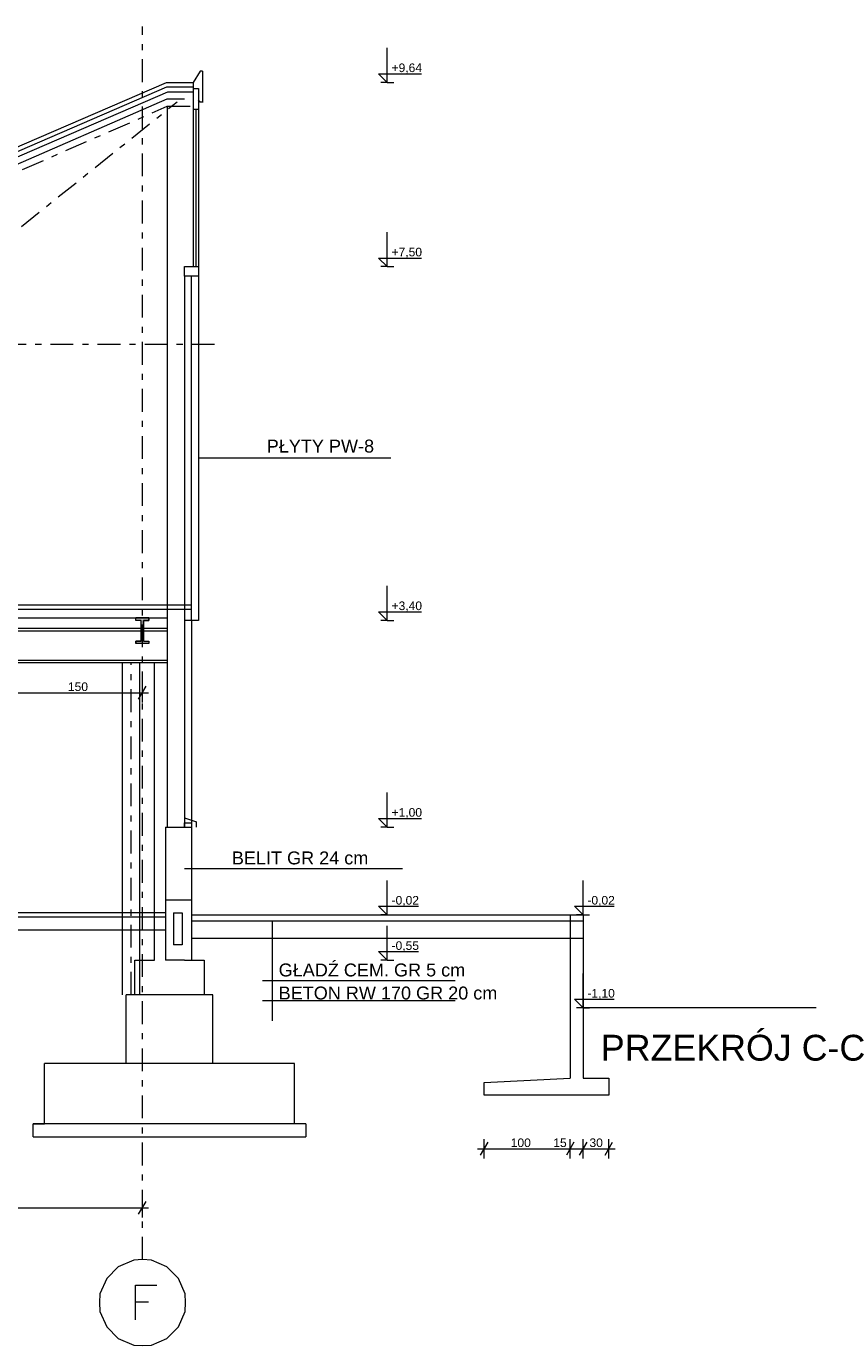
# Model space of a CAD drawing. Extents: x -382579 to -312317, y -24343 to 13401.
# Tile 7 of 9: x -321779 to -312317, y -24343 to -9028. Entities that reach past the tile are written whole.
import ezdxf

# ---------------------------------------------------------------- set-up
doc = ezdxf.new("R2010")
doc.units = 0
doc.header["$MEASUREMENT"] = 0
doc.linetypes.add('Przerywana podwójnie', pattern=[546.805537, 264.583325, -105.833328, 70.555556, -105.833328])
for name, color, linetype, lineweight in [('2D - Ogólne_Nr_Pióra__1', 1, 'Continuous', 18), ('2D - Ogólne_Nr_Pióra__5', 5, 'Continuous', 18), ('2D - Ogólne_Nr_Pióra__6', 6, 'Continuous', 9), ('OSIE_Nr_Pióra__7', 7, 'Continuous', 18), ('Wymiarowanie - Ogólne_Nr_Pióra__4', 4, 'Continuous', 18), ('Wymiarowanie - Ogólne_Nr_Pióra__46', 46, 'Continuous', 18), ('Wymiarowanie - Ogólne_Nr_Pióra__5', 5, 'Continuous', 18)]:
    doc.layers.add(name, color=color, linetype=linetype, lineweight=lineweight)
doc.layers.add('Wymiarowanie - Ogólne', color=7, linetype='Continuous')
doc.styles.add('GENERATED_STYLE_1', font='arial.ttf')
doc.styles.add('GENERATED_STYLE_2', font='txt')
doc.dimstyles.new('GENERATED_STYLE__1', dxfattribs={"dimtxt": 100, "dimasz": 114, "dimexe": 0.18, "dimexo": 0, "dimgap": 0.09, "dimtad": 1, "dimtih": 1, "dimtoh": 1, "dimdec": 0, "dimlfac": 0.1, "dimzin": 0, "dimdsep": 46, "dimtxsty": 'GENERATED_STYLE_2', "dimblk": 'ARROWHEAD_2', "dimblk1": 'ARROWHEAD_2', "dimblk2": 'ARROWHEAD_2', "dimcen": 0.09, "dimclrd": 256, "dimclre": 256, "dimclrt": 256, "dimazin": 0, "dimtfac": 1, "dimtdec": 4, "dimtmove": 0, "dimatfit": 3, "dimfxl": 1, "dimtolj": 1, "dimtzin": 0, "dimarcsym": 0})

# ---------------------------------------------------------------- blocks, each defined once
blk = doc.blocks.new('*D1')
at = {"layer": 'Wymiarowanie - Ogólne_Nr_Pióra__4', "linetype": 'Continuous', "transparency": 16777216}
for p, q in [((-332433, -22856), (-332433, -22631)), ((-326433, -22856), (-326433, -22631)), ((-332507, -22744), (-332433, -22744)), ((-332390, -22669), (-332477, -22819)), ((-332433, -22744), (-326433, -22744)), ((-326390, -22669), (-326477, -22819)), ((-326433, -22744), (-320433, -22744))]:
    blk.add_line(p, q, dxfattribs=at)
at = {"layer": 'Wymiarowanie - Ogólne_Nr_Pióra__5', "transparency": 16777216, "insert": (-329547, -22624), "char_height": 100, "attachment_point": 1, "style": 'GENERATED_STYLE_1'}
blk.add_mtext('{600}', dxfattribs=at)
blk = doc.blocks.new('ARROWHEAD_2')
at = {"linetype": 'Continuous'}
for p, q in [((0, 0), (-1, 0)), ((-0.38, -0.66), (0.38, 0.66))]:
    blk.add_line(p, q, dxfattribs=at)
blk = doc.blocks.new('*D3')
at = {"layer": 'Wymiarowanie - Ogólne_Nr_Pióra__4', "linetype": 'Continuous', "transparency": 16777216}
for p, q in [((-320433, -22856), (-320433, -22631)), ((-326390, -22669), (-326477, -22819)), ((-326433, -22744), (-320433, -22744)), ((-320477, -22819), (-320390, -22669)), ((-320433, -22744), (-320360, -22744))]:
    blk.add_line(p, q, dxfattribs=at)
at = {"layer": 'Wymiarowanie - Ogólne_Nr_Pióra__5', "transparency": 16777216, "insert": (-323547, -22624), "char_height": 100, "attachment_point": 1, "style": 'GENERATED_STYLE_1'}
blk.add_mtext('{600}', dxfattribs=at)
blk = doc.blocks.new('*D11')
at = {"layer": 'Wymiarowanie - Ogólne_Nr_Pióra__4', "linetype": 'Continuous', "transparency": 16777216}
for p, q in [((-321890, -16689), (-321977, -16839)), ((-321933, -16876), (-321933, -16651)), ((-320477, -16839), (-320390, -16689)), ((-320433, -16876), (-320433, -16651)), ((-323433, -16764), (-321933, -16764)), ((-321933, -16764), (-320433, -16764)), ((-320433, -16764), (-320360, -16764))]:
    blk.add_line(p, q, dxfattribs=at)
at = {"layer": 'Wymiarowanie - Ogólne_Nr_Pióra__5', "transparency": 16777216, "insert": (-321297, -16644), "char_height": 100, "attachment_point": 1, "style": 'GENERATED_STYLE_1'}
blk.add_mtext('{150}', dxfattribs=at)
blk = doc.blocks.new('Wymiary_388', base_point=(-315317, -20423))
at = {"layer": 'Wymiarowanie - Ogólne_Nr_Pióra__4', "linetype": 'Continuous'}
for p, q in [((-315317, -19343), (-315317, -18943)), ((-315317, -19343), (-315417, -19243)), ((-315417, -19243), (-315317, -19243)), ((-315317, -19243), (-314956, -19243)), ((-315317, -19343), (-315392, -19343)), ((-315317, -19343), (-315242, -19343)), ((-315317, -20423), (-315317, -20023)), ((-315317, -20423), (-315417, -20323)), ((-315417, -20323), (-315317, -20323)), ((-315317, -20323), (-314956, -20323)), ((-315317, -20423), (-315392, -20423)), ((-315317, -20423), (-315242, -20423))]:
    blk.add_line(p, q, dxfattribs=at)
at = {"layer": 'Wymiarowanie - Ogólne_Nr_Pióra__5', "char_height": 100, "attachment_point": 1, "style": 'GENERATED_STYLE_1'}
for s, insert in [('{-0,02}', (-315267, -19123)), ('{-1,10}', (-315267, -20203))]:
    blk.add_mtext(s, dxfattribs=dict(at, insert=insert))
blk = doc.blocks.new('Wymiary_387', base_point=(-317590, -19869))
at = {"layer": 'Wymiarowanie - Ogólne_Nr_Pióra__4', "linetype": 'Continuous'}
for p, q in [((-317590, -9678), (-317590, -9278)), ((-317590, -9678), (-317690, -9578)), ((-317690, -9578), (-317590, -9578)), ((-317590, -9578), (-317194, -9578)), ((-317590, -9678), (-317665, -9678)), ((-317590, -9678), (-317515, -9678)), ((-317590, -11817), (-317590, -11417)), ((-317590, -11817), (-317690, -11717)), ((-317690, -11717), (-317590, -11717)), ((-317590, -11717), (-317194, -11717)), ((-317590, -11817), (-317665, -11817)), ((-317590, -11817), (-317515, -11817)), ((-317590, -15924), (-317590, -15524)), ((-317590, -15924), (-317690, -15824)), ((-317690, -15824), (-317590, -15824)), ((-317590, -15924), (-317665, -15924)), ((-317590, -15824), (-317194, -15824)), ((-317590, -15924), (-317515, -15924)), ((-317590, -18323), (-317590, -17923)), ((-317590, -18323), (-317690, -18223)), ((-317690, -18223), (-317590, -18223)), ((-317590, -18223), (-317194, -18223)), ((-317590, -18323), (-317665, -18323)), ((-317590, -18323), (-317515, -18323)), ((-317590, -19343), (-317590, -18943)), ((-317590, -19343), (-317690, -19243)), ((-317690, -19243), (-317590, -19243)), ((-317590, -19243), (-317229, -19243)), ((-317590, -19343), (-317665, -19343)), ((-317590, -19343), (-317515, -19343)), ((-317590, -19869), (-317590, -19469)), ((-317590, -19869), (-317690, -19769)), ((-317690, -19769), (-317590, -19769)), ((-317590, -19869), (-317665, -19869)), ((-317590, -19769), (-317229, -19769)), ((-317590, -19869), (-317515, -19869))]:
    blk.add_line(p, q, dxfattribs=at)
at = {"layer": 'Wymiarowanie - Ogólne_Nr_Pióra__5', "char_height": 100, "attachment_point": 1, "style": 'GENERATED_STYLE_1'}
for s, insert in [('{+9,64}', (-317540, -9458)), ('{+7,50}', (-317540, -11597)), ('{+3,40}', (-317540, -15704)), ('{+1,00}', (-317540, -18103)), ('{-0,02}', (-317540, -19123)), ('{-0,55}', (-317540, -19649))]:
    blk.add_mtext(s, dxfattribs=dict(at, insert=insert))
blk = doc.blocks.new('*D26')
at = {"layer": 'Wymiarowanie - Ogólne_Nr_Pióra__4', "linetype": 'Continuous', "transparency": 16777216}
for p, q in [((-316424, -21983), (-316511, -22133)), ((-316467, -22171), (-316467, -21946)), ((-315424, -21983), (-315511, -22133)), ((-316541, -22058), (-316467, -22058)), ((-316467, -22058), (-315467, -22058))]:
    blk.add_line(p, q, dxfattribs=at)
at = {"layer": 'Wymiarowanie - Ogólne_Nr_Pióra__5', "transparency": 16777216, "char_height": 100, "attachment_point": 1, "style": 'GENERATED_STYLE_1'}
for s, insert in [('{100}', (-316157, -21938)), ('{15}', (-315663, -21938))]:
    blk.add_mtext(s, dxfattribs=dict(at, insert=insert))
blk = doc.blocks.new('*D27')
at = {"layer": 'Wymiarowanie - Ogólne_Nr_Pióra__4', "linetype": 'Continuous', "transparency": 16777216}
for p, q in [((-315424, -21983), (-315511, -22133)), ((-315467, -22171), (-315467, -21946)), ((-315274, -21983), (-315361, -22133)), ((-316467, -22058), (-315467, -22058)), ((-315467, -22058), (-315317, -22058))]:
    blk.add_line(p, q, dxfattribs=at)
blk = doc.blocks.new('*D28')
at = {"layer": 'Wymiarowanie - Ogólne_Nr_Pióra__4', "linetype": 'Continuous', "transparency": 16777216}
for p, q in [((-315274, -21983), (-315361, -22133)), ((-315317, -22171), (-315317, -21946)), ((-315061, -22133), (-314974, -21983)), ((-315017, -22171), (-315017, -21946)), ((-315467, -22058), (-315317, -22058)), ((-315317, -22058), (-315017, -22058)), ((-315017, -22058), (-314944, -22058))]:
    blk.add_line(p, q, dxfattribs=at)
at = {"layer": 'Wymiarowanie - Ogólne_Nr_Pióra__5', "transparency": 16777216, "insert": (-315243, -21938), "char_height": 100, "attachment_point": 1, "style": 'GENERATED_STYLE_1'}
blk.add_mtext('{30}', dxfattribs=at)

msp = doc.modelspace()

# ---------------------------------------------------------------- hatches: boundary and pattern name
at = {"layer": '2D - Ogólne_Nr_Pióra__1', "linetype": 'Continuous'}
msp.add_hatch(color=256, dxfattribs=at).paths.add_polyline_path([(-320508.2, -15893.9), (-320358.2, -15893.9), (-320358.2, -15923.9), (-320418.2, -15923.9), (-320418.2, -16163.9), (-320358.2, -16163.9), (-320358.2, -16193.9), (-320508.2, -16193.9), (-320508.2, -16163.9), (-320448.2, -16163.9), (-320448.2, -15923.9), (-320508.2, -15923.9)], flags=0)

# ---------------------------------------------------------------- linework, layer by layer
at = {"layer": '2D - Ogólne_Nr_Pióra__1', "linetype": 'Continuous', "flags": 128}
msp.add_lwpolyline([(-320508.2, -15893.9), (-320358.2, -15893.9), (-320358.2, -15923.9), (-320418.2, -15923.9), (-320418.2, -16163.9), (-320358.2, -16163.9), (-320358.2, -16193.9), (-320508.2, -16193.9), (-320508.2, -16163.9), (-320448.2, -16163.9), (-320448.2, -15923.9), (-320508.2, -15923.9)], close=True, dxfattribs=at)
at = {"layer": '2D - Ogólne_Nr_Pióra__5', "linetype": 'Przerywana podwójnie'}
for p, q in [((-320433.2, -23344.7), (-320433.2, -9027.9)), ((-323543.2, -12716.6), (-320029.2, -9903.7)), ((-326333.2, -12660), (-320143.2, -9955.4)), ((-320143.2, -9955.4), (-319843.2, -9955.4)), ((-338996.7, -12716.6), (-319499.1, -12716.6)), ((-320563.2, -20269.4), (-320563.2, -16413.9))]:
    msp.add_line(p, q, dxfattribs=at)
at = {"layer": '2D - Ogólne_Nr_Pióra__5', "linetype": 'Continuous'}
for p, q in [((-319763.2, -9548.2), (-319843.2, -9678.2)), ((-319733.2, -9548.2), (-319763.2, -9548.2)), ((-319733.2, -9548.2), (-319733.2, -9908.2)), ((-325593.2, -12032.6), (-320154.2, -9678.2)), ((-325582.1, -12080.5), (-320147.7, -9728.2)), ((-325564.7, -12136.5), (-320138.8, -9788.2)), ((-320154.2, -9678.2), (-319843.2, -9678.2)), ((-320147.7, -9728.2), (-319843.2, -9728.2)), ((-320138.8, -9788.2), (-319843.2, -9788.2)), ((-319843.2, -9678.2), (-319843.2, -11816.6)), ((-319843.2, -9748.2), (-319783.2, -9748.2)), ((-319783.2, -9748.2), (-319783.2, -11926.6)), ((-326333.2, -12572.1), (-320143.2, -9867.5)), ((-320143.2, -9867.5), (-319943.2, -9867.5)), ((-319763.2, -9908.9), (-319783.2, -9878.7)), ((-319729, -9908.9), (-319763.2, -9908.9)), ((-320143.2, -9955.4), (-320143.2, -18323.2)), ((-319843.2, -9988.2), (-319783.2, -9988.2)), ((-319813.2, -9988.2), (-319813.2, -11816.6)), ((-319943.2, -11926.6), (-319943.2, -11816.6)), ((-319943.2, -11816.6), (-319783.2, -11816.6)), ((-319783.2, -11926.6), (-319943.2, -11926.6)), ((-319943.2, -11926.6), (-319943.2, -18323.2)), ((-319863.2, -15923.9), (-319863.2, -11926.6)), ((-319783.2, -11926.6), (-319783.2, -15923.9)), ((-332333.2, -15743.9), (-320143.2, -15743.9)), ((-320143.2, -15743.9), (-319863.2, -15743.9)), ((-332333.2, -15793.9), (-320143.2, -15793.9)), ((-332333.2, -15893.9), (-320143.2, -15893.9)), ((-320508.2, -15923.9), (-320508.2, -15893.9)), ((-320358.2, -15893.9), (-320508.2, -15893.9)), ((-320448.2, -15923.9), (-320508.2, -15923.9)), ((-320448.2, -16163.9), (-320448.2, -15923.9)), ((-320418.2, -16163.9), (-320418.2, -15923.9)), ((-320418.2, -15923.9), (-320358.2, -15923.9)), ((-320358.2, -15923.9), (-320358.2, -15893.9)), ((-320143.2, -15793.9), (-319863.2, -15793.9)), ((-319783.2, -15923.9), (-319943.2, -15923.9)), ((-319863.2, -15923.9), (-319863.2, -18323.2)), ((-332333.2, -16013.9), (-320143.2, -16013.9)), ((-332333.2, -16043.9), (-320143.2, -16043.9)), ((-320448.2, -16163.9), (-320508.2, -16163.9)), ((-320508.2, -16163.9), (-320508.2, -16193.9)), ((-320358.2, -16193.9), (-320508.2, -16193.9)), ((-320418.2, -16163.9), (-320358.2, -16163.9)), ((-320358.2, -16163.9), (-320358.2, -16193.9)), ((-332333.2, -16383.9), (-320143.2, -16383.9)), ((-332333.2, -16413.9), (-320143.2, -16413.9)), ((-320663.2, -20269.4), (-320663.2, -16413.9)), ((-320463.2, -20269.4), (-320463.2, -16413.9)), ((-320293.2, -19869.4), (-320293.2, -16413.9)), ((-319943.2, -18214.3), (-319805.5, -18264.4)), ((-320163.2, -18323.2), (-319863.2, -18323.2)), ((-320163.2, -18323.2), (-320163.2, -19869.4)), ((-320113.2, -18323.2), (-319913.2, -18323.2)), ((-319943.2, -18323.2), (-319943.2, -18273.2)), ((-319943.2, -18273.2), (-319863.2, -18273.2)), ((-319893.2, -18323.2), (-319863.2, -18323.2)), ((-319863.2, -18323.2), (-319863.2, -19869.4)), ((-319805.5, -18324.4), (-319805.5, -18264.4)), ((-320163.2, -19169.4), (-319863.2, -19169.4)), ((-320163.2, -19319.4), (-332333.2, -19319.4)), ((-320163.2, -19369.4), (-332333.2, -19369.4)), ((-320072.6, -19319.4), (-319972.6, -19319.4)), ((-320072.6, -19319.4), (-320072.6, -19689.4)), ((-319972.6, -19319.4), (-319972.6, -19689.4)), ((-319863.2, -19343.2), (-315317.4, -19343.2)), ((-319863.2, -19413.2), (-315317.4, -19413.2)), ((-315467.4, -19343.2), (-315467.4, -21237.3)), ((-315317.4, -19343.2), (-315317.4, -21237.3)), ((-320163.2, -19519.4), (-332333.2, -19519.4)), ((-319972.6, -19689.4), (-320072.6, -19689.4)), ((-319863.2, -19613.2), (-315317.4, -19613.2)), ((-320520.3, -20269.4), (-320520.3, -19869.4)), ((-320520.3, -19869.4), (-320293.2, -19869.4)), ((-319943.2, -19869.4), (-320163.2, -19869.4)), ((-319943.2, -19869.4), (-319716.2, -19869.4)), ((-319716.2, -19869.4), (-319716.2, -20269.4)), ((-320620.3, -21069.4), (-320620.3, -20269.4)), ((-319616.2, -20269.4), (-320620.3, -20269.4)), ((-319616.2, -20269.4), (-319716.2, -20269.4)), ((-319616.2, -21069.4), (-319616.2, -20269.4)), ((-312611.1, -20423.2), (-315317.4, -20423.2)), ((-321569.8, -21769.4), (-321569.8, -21069.4)), ((-318666.7, -21069.4), (-321569.8, -21069.4)), ((-318666.7, -21769.4), (-318666.7, -21069.4)), ((-316467.4, -21287.3), (-315467.4, -21237.3)), ((-316467.4, -21437.3), (-316467.4, -21287.3)), ((-315317.4, -21237.3), (-315017.4, -21237.3)), ((-315017.4, -21237.3), (-315017.4, -21437.3)), ((-315017.4, -21437.3), (-316467.4, -21437.3)), ((-321699.8, -21919.4), (-321699.8, -21769.4)), ((-321699.8, -21769.4), (-321569.8, -21769.4)), ((-318536.7, -21769.4), (-321699.8, -21769.4)), ((-318536.7, -21769.4), (-318666.7, -21769.4)), ((-318536.7, -21769.4), (-318536.7, -21919.4)), ((-321699.8, -21919.4), (-318536.7, -21919.4))]:
    msp.add_line(p, q, dxfattribs=at)
at = {"layer": '2D - Ogólne_Nr_Pióra__6', "linetype": 'Continuous'}
for p, q in [((-317548, -14042.3), (-319783.2, -14042.3)), ((-319943.4, -18805.1), (-317415.1, -18805.1)), ((-318925.5, -19413.2), (-318925.5, -20572.5)), ((-319038.6, -20105.2), (-316802.5, -20105.2)), ((-319038.6, -20335.2), (-316802.5, -20335.2))]:
    msp.add_line(p, q, dxfattribs=at)
at = {"layer": 'OSIE_Nr_Pióra__7', "linetype": 'Continuous', "flags": 128}
msp.add_lwpolyline([(-320929.8, -23841.2), (-320924.7, -23945.9), (-320846.2, -24123.7), (-320715.5, -24259.5), (-320532.5, -24338.1), (-320433.2, -24343.4), (-320328.6, -24338.1), (-320150.7, -24259.5), (-320015, -24123.7), (-319936.4, -23945.9), (-319931.1, -23841.2), (-319936.4, -23741.9), (-320015, -23564.1), (-320150.7, -23428.3), (-320328.6, -23349.7), (-320433.2, -23344.7), (-320532.5, -23349.7), (-320715.5, -23428.3), (-320846.2, -23564.1), (-320924.7, -23741.9)], close=True, dxfattribs=at)
for points in [[(-320511.5, -24045.2), (-320511.5, -23642.6), (-320265.8, -23642.6)], [(-320511.5, -23836.2), (-320360, -23836.2)]]:
    msp.add_lwpolyline(points, dxfattribs=at)

# ---------------------------------------------------------------- block references
at = {"layer": 'Wymiarowanie - Ogólne', "linetype": 'Continuous'}
for name, p in [('Wymiary_387', (-317590.3, -19869.4)), ('Wymiary_388', (-315317.4, -20423.2))]:
    msp.add_blockref(name, p, dxfattribs=at)

# ---------------------------------------------------------------- texts
at = {"layer": 'Wymiarowanie - Ogólne_Nr_Pióra__46', "linetype": 'Continuous', "attachment_point": 7, "style": 'GENERATED_STYLE_1'}
for s, insert, char_height in [('{PŁYTY PW-8}', (-318989.1, -13977.9), 150), ('{BELIT GR 24 cm}', (-319393.8, -18758.8), 150), ('{GŁADŹ CEM. GR 5 cm}', (-318850.9, -20059.7), 150), ('{BETON RW 170 GR 20 cm}', (-318850.9, -20327.1), 150), ('{PRZEKRÓJ C-C}', (-315111.5, -21039.3), 300)]:
    msp.add_mtext(s, dxfattribs=dict(at, insert=insert, char_height=char_height))

# ---------------------------------------------------------------- dimensions: what is measured, and where the dimension line sits
at = {"layer": 'Wymiarowanie - Ogólne', "linetype": 'Continuous'}
for base, p1, p2, picture, middle in [((-332433.2, -16763.6), (-321933.2, -16193.9), (-320433.2, -16193.9), '*D11', (-321184.6, -16693.6)), ((-316467.4, -22058.5), (-316467.4, -21437.3), (-315467.4, -21237.3), '*D26', (-316044.7, -21988.5)), ((-316467.4, -22058.5), (-315467.4, -21237.3), (-315317.4, -21237.3), '*D27', (-315587.5, -21988.5)), ((-316467.4, -22058.5), (-315317.4, -21237.3), (-315017.4, -21437.3), '*D28', (-315168.3, -21988.5)), ((-332433.2, -22743.7), (-332433.2, -23344.7), (-326433.2, -23344.7), '*D1', (-329434.6, -22673.7)), ((-332433.2, -22743.7), (-326433.2, -23344.7), (-320433.2, -23344.7), '*D3', (-323434.6, -22673.7))]:
    dim = msp.add_linear_dim(base=base, p1=p1, p2=p2, dimstyle='GENERATED_STYLE__1', dxfattribs=at)
    dim.commit()
    dim.dimension.update_dxf_attribs({"geometry": picture, "text_midpoint": middle})

doc.saveas('drawing.dxf')
